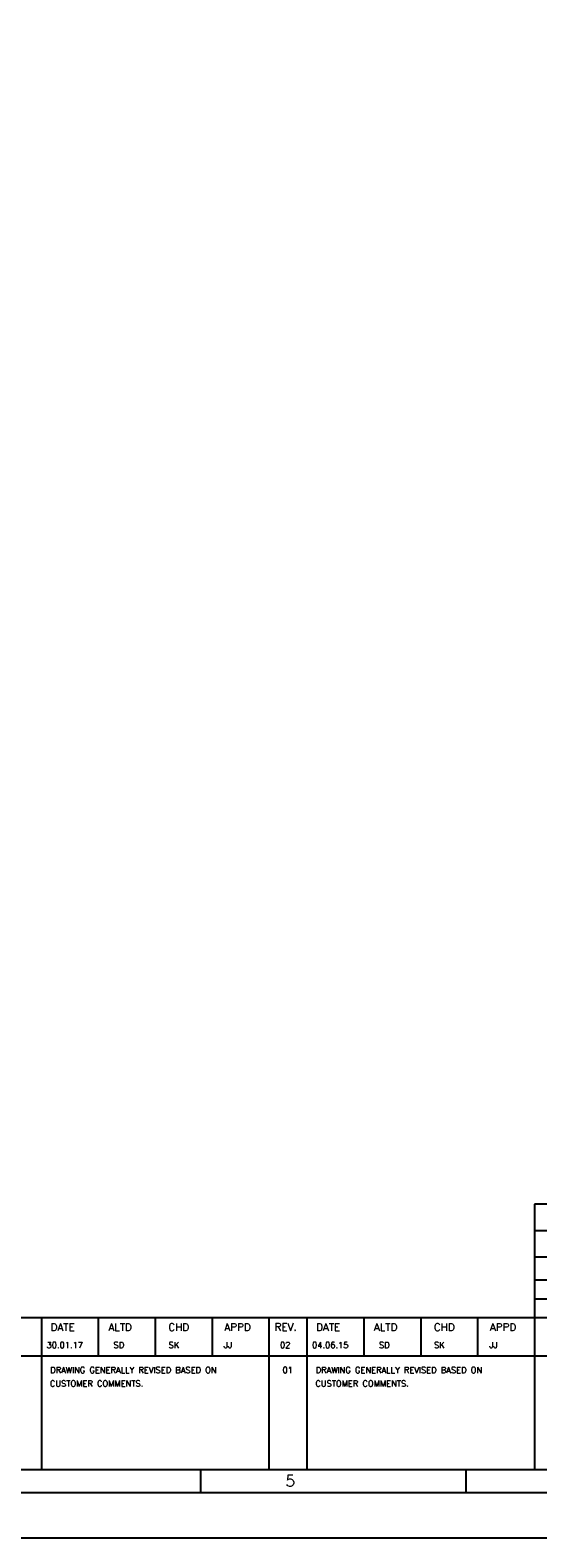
# Model space of a CAD drawing. Header units: inches. Extents: x 0 to 1544102, y 0 to 23144100.
# Tile 55 of 184: x 197257 to 230722, y 0 to 99391. Entities that reach past the tile are written whole.
import ezdxf
from ezdxf.enums import TextEntityAlignment as Align

# ---------------------------------------------------------------- set-up
doc = ezdxf.new("R2010")
doc.units = ezdxf.units.IN
doc.header["$LTSCALE"] = 1800
doc.header["$MEASUREMENT"] = 0
doc.layers.get('0').update_dxf_attribs({"color": 253})
doc.layers.add('FORMAT', color=9, linetype='Continuous')
doc.layers.add('TEXT', color=3, linetype='Continuous', lineweight=18)
doc.styles.add('ROMANS', font='romans.shx')
doc.styles.add('ROMANT', font='romant')

# ---------------------------------------------------------------- blocks, each defined once
blk = doc.blocks.new('SHEET_A0')
at = {"layer": 'FORMAT'}
for p, q in [((992, 88), (922, 88)), ((922, 88), (922, 18)), ((992, 81), (922, 81)), ((992, 74), (922, 74)), ((922, 68), (992, 68)), ((922, 63), (992, 63)), ((992, 58), (782, 58)), ((792, 58), (792, 18)), ((807, 58), (807, 48)), ((822, 58), (822, 48)), ((837, 58), (837, 48)), ((852, 58), (852, 18)), ((862, 58), (862, 18)), ((877, 58), (877, 48)), ((892, 58), (892, 48)), ((907, 58), (907, 48)), ((782, 48), (1177, 48)), ((24, 18), (1076, 18)), ((834, 12), (834, 18)), ((904, 12), (904, 18)), ((12, 12), (1177, 12))]:
    blk.add_line(p, q, dxfattribs=at)
blk.add_lwpolyline([(1189, 841), (0, 841), (0, 0), (1189, 0)], close=True, dxfattribs=at)
at = {"layer": 'FORMAT', "style": 'ROMANS'}
for s, height, p in [('DATE', 2, (794.43, 54.56)), ('ALTD', 2, (809.67, 54.56)), ('CHD', 2, (825.47, 54.56)), ('APPD', 2, (840.24, 54.56)), ('REV.', 2, (853.47, 54.62)), ('DATE', 2, (864.43, 54.56)), ('ALTD', 2, (879.67, 54.56)), ('CHD', 2, (895.47, 54.56)), ('APPD', 2, (910.24, 54.56)), ('5', 3, (856.34, 13.53))]:
    blk.add_text(s, height=height, dxfattribs=at).set_placement(p)
at = {"layer": 'FORMAT', "color": 3, "flags": 13}
for tag, height, rotation, style, p in [('DRGNO', 3.5, 180, 'ROMANT', (99.42, 824.44)), ('FILE_PATH', 2, 90, 'ROMANS', (18.35, 51.64))]:
    blk.add_attdef(tag, text='', height=height, rotation=rotation, dxfattribs=dict(at, style=style)).set_placement(p, align=Align.MIDDLE_LEFT)
for tag, height, style, p in [('DRN', 2, 'ROMANS', (1122.62, 62.51)), ('DESIGN', 2, 'ROMANS', (1122.62, 58.59)), ('CHD', 2, 'ROMANS', (1122.62, 54.43)), ('APPD', 2, 'ROMANS', (1122.62, 50.27)), ('SCALE', 2, 'ROMANS', (1088.44, 28.38)), ('DRGNO', 3.5, 'ROMANT', (1105.05, 23))]:
    blk.add_attdef(tag, text='', height=height, dxfattribs=dict(at, style=style)).set_placement(p, align=Align.MIDDLE_LEFT)
at = {"layer": 'FORMAT', "color": 3, "style": 'ROMANS', "width": 0.8, "flags": 13}
for p in [(1162.9, 62.51), (1162.9, 58.35), (1162.9, 54.19), (1162.9, 50.16)]:
    blk.add_attdef('DATE', text='', height=2, dxfattribs=at).set_placement(p, align=Align.MIDDLE_LEFT)
at = {"layer": 'FORMAT', "color": 3, "style": 'ROMANS', "flags": 13}
for tag, p in [('1', (1119.96, 13.98)), ('REV', (1156.97, 13.98))]:
    blk.add_attdef(tag, p, '', height=2, dxfattribs=at)

msp = doc.modelspace()

# ---------------------------------------------------------------- block references
at = {"color": 161, "linetype": 'ByBlock', "xscale": 250, "yscale": 250, "zscale": 250}
msp.add_blockref('SHEET_A0', (0, 0), dxfattribs=at)

# ---------------------------------------------------------------- texts
at = {"layer": 'TEXT', "style": 'ROMANS'}
for s, p in [('30.01.17', (198338.96, 12508.9)), ('SD', (202751.82, 12508.9)), ('SK', (206379.82, 12508.9)), ('JJ', (210021.71, 12508.9)), ('02', (213726.71, 12508.9)), ('04.06.15', (215838.96, 12508.9)), ('SD', (220251.82, 12508.9)), ('SK', (223879.82, 12508.9)), ('JJ', (227521.71, 12508.9)), ('DRAWING GENERALLY REVISED BASED ON', (198577.64, 10862.42)), ('01', (213892.77, 10862.63)), ('DRAWING GENERALLY REVISED BASED ON', (216077.64, 10862.42)), ('CUSTOMER COMMENTS.', (198558.1, 9974.45)), ('CUSTOMER COMMENTS.', (216058.1, 9974.45))]:
    msp.add_text(s, height=400, dxfattribs=at).set_placement(p)

doc.saveas('drawing.dxf')
